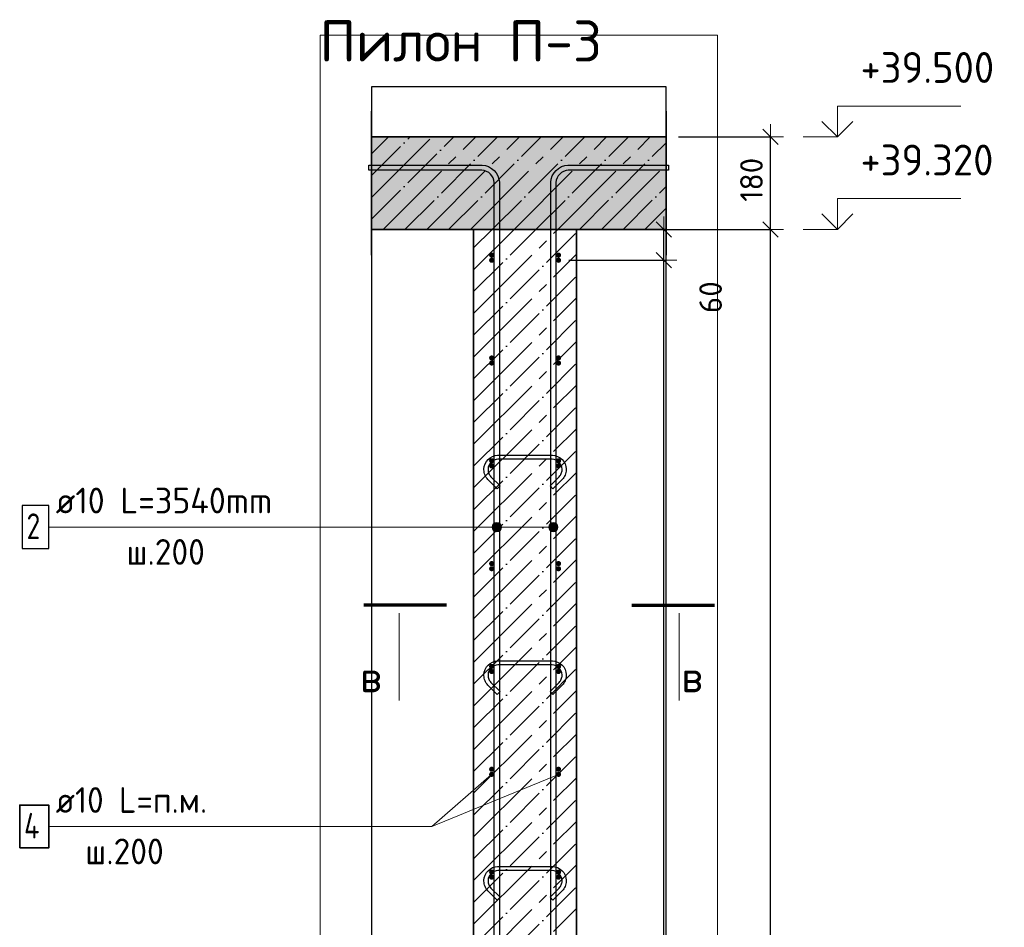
# Model space of a CAD drawing. Header units: millimetres. Extents: x -2995 to 60896, y -2809 to 57831.
# Tile 118 of 169: x 52495 to 54410, y 24505 to 26270. Entities that reach past the tile are written whole.
import ezdxf

# ---------------------------------------------------------------- set-up
doc = ezdxf.new("R2010")
doc.units = ezdxf.units.MM
doc.header["$PDMODE"] = 65
doc.linetypes.add('______11', pattern=[100, 80, -10, 0, -10])
doc.linetypes.add('______5', pattern=[220, 160, -20, 20, -20])
for name, color, linetype, lineweight in [('Standard', 7, 'Continuous', 25), ('Арм.стержн. Арматура края', 96, 'Continuous', 35), ('Арм.стержн. вертикальными 1', 22, 'Continuous', 35), ('Арм.стержн.горизонт. 1', 180, 'Continuous', 35), ('Высотная отметки_ общее', 7, 'Continuous', 13), ('Размерная линия_ общее', 7, 'Continuous', 13)]:
    doc.layers.add(name, color=color, linetype=linetype, lineweight=lineweight)
doc.layers.add('Арм.стержн.Стяжки', color=7, linetype='Continuous', lineweight=35, true_color=0x501e0f)
doc.styles.add('ISOCPEUR', font='ISOCPEUR')
doc.dimstyles.new('DIMSTYLE_12', dxfattribs={"dimtxt": 44, "dimasz": 50, "dimexe": 0, "dimexo": 0, "dimgap": 22, "dimtad": 0, "dimdec": 0, "dimrnd": 5, "dimzin": 12, "dimdsep": 46, "dimtxsty": 'ISOCPEUR', "dimblk1": 'ALL_ML_STRICH', "dimblk2": 'ALL_ML_STRICH', "dimsah": 1, "dimcen": 0, "dimclrd": 7, "dimclre": 256, "dimclrt": 7, "dimadec": 0, "dimazin": 0, "dimtfac": 1, "dimtdec": 0, "dimtix": 1, "dimtmove": 2, "dimatfit": 3, "dimfxl": 0, "dimtvp": 1.2, "dimtzin": 0, "dimlwd": 0, "dimlwe": -3, "dimarcsym": 0})
doc.dimstyles.new('DIMSTYLE_5', dxfattribs={"dimtxt": 44, "dimasz": 50, "dimexe": 0, "dimexo": 0, "dimgap": 22, "dimtad": 2, "dimdec": 0, "dimrnd": 5, "dimzin": 12, "dimdsep": 46, "dimtxsty": 'ISOCPEUR', "dimblk1": 'ALL_ML_STRICH', "dimblk2": 'ALL_ML_STRICH', "dimsah": 1, "dimcen": 0, "dimclrd": 7, "dimclre": 256, "dimclrt": 7, "dimadec": 0, "dimazin": 0, "dimtfac": 1, "dimtdec": 0, "dimtix": 1, "dimtmove": 2, "dimatfit": 3, "dimfxl": 0, "dimtzin": 0, "dimlwd": 0, "dimlwe": -3, "dimarcsym": 0})

# ---------------------------------------------------------------- blocks, each defined once
blk = doc.blocks.new('COMPLEX_ELEVATIONDIM_3')
at = {"layer": 'Высотная отметки_ общее', "color": 7, "linetype": 'Continuous', "lineweight": 13, "transparency": 33554687}
for p, q in [((54085.5, 26042), (54085.5, 26102)), ((54085.5, 26102), (54325.5, 26102)), ((54085.5, 26042), (54055.5, 26072)), ((54085.5, 26042), (54115.5, 26072)), ((54085.5, 26042), (54019.3, 26042)), ((54085.5, 26042), (54085.5, 26042)), ((54085.5, 26042), (54085.5, 26042)), ((54085.5, 26042), (54085.5, 26042)), ((54085.5, 26042), (54085.5, 26042)), ((54085.5, 25862), (54085.5, 25922)), ((54085.5, 25922), (54325.5, 25922)), ((54085.5, 25862), (54055.5, 25892)), ((54085.5, 25862), (54115.5, 25892)), ((54085.5, 25862), (54019.3, 25862)), ((54085.5, 25862), (54085.5, 25862)), ((54085.5, 25862), (54085.5, 25862)), ((54085.5, 25862), (54085.5, 25862)), ((54085.5, 25862), (54085.5, 25862)), ((54085.5, 22742), (54085.5, 22802)), ((54085.5, 22802), (54325.5, 22802)), ((54085.5, 22742), (54055.5, 22772)), ((54085.5, 22742), (54115.5, 22772)), ((54085.5, 22742), (54085.5, 22742)), ((54085.5, 22742), (54085.5, 22742)), ((54085.5, 22742), (54085.5, 22742)), ((54085.5, 22742), (54085.5, 22742))]:
    blk.add_line(p, q, dxfattribs=at)
blk.add_lwpolyline([(54085.5, 22742), (54025.5, 22742), (54025.5, 22742), (54019.3, 22742)], dxfattribs=at)
at = {"layer": 'Высотная отметки_ общее', "color": 7, "linetype": 'Continuous', "lineweight": 13, "transparency": 33554687, "char_height": 60, "width": 298.477, "attachment_point": 7, "style": 'ISOCPEUR'}
for s, insert in [('\\W0.96;+39.500', (54130.5, 26147)), ('\\W0.96;+39.320', (54130.5, 25967)), ('\\W0.96;+36.200', (54130.5, 22847))]:
    blk.add_mtext(s, dxfattribs=dict(at, insert=insert))
blk = doc.blocks.new('ALL_ML_STRICH')
at = {"color": 0, "linetype": 'ByBlock', "lineweight": -2}
for p, q in [((0, -0.5), (0, 0.5)), ((-1, 0), (0.5, 0)), ((-0.3, -0.3), (0.3, 0.3))]:
    blk.add_line(p, q, dxfattribs=at)
blk = doc.blocks.new('*D132')
at = {"layer": 'DEFPOINTS', "color": 7, "linetype": 'Continuous', "lineweight": 13, "transparency": 33554687}
for p in [(53543.2, 25802), (53543.2, 22802), (53748.2, 22802)]:
    blk.add_point(p, dxfattribs=at)
at = {"layer": 'Размерная линия_ общее', "color": 253, "linetype": 'Continuous', "lineweight": -2, "true_color": 0xa0a0a0, "transparency": 33554687}
for p, q in [((53563.2, 25802), (53748.2, 25802)), ((53563.2, 22802), (53748.2, 22802))]:
    blk.add_line(p, q, dxfattribs=at)
at = {"layer": 'Размерная линия_ общее', "color": 7, "linetype": 'Continuous', "lineweight": -2, "transparency": 33554687}
blk.add_line((53748.2, 22802), (53748.2, 25802), dxfattribs=at)
at = {"layer": 'Размерная линия_ общее', "color": 7, "linetype": 'Continuous', "lineweight": 13, "transparency": 33554687, "xscale": 50, "yscale": 50, "zscale": 50}
for p, rotation in [((53748.2, 25802), 90), ((53748.2, 22802), 270)]:
    blk.add_blockref('ALL_ML_STRICH', p, dxfattribs=dict(at, rotation=rotation))
at = {"layer": 'Размерная линия_ общее', "color": 7, "linetype": 'Continuous', "lineweight": 13, "transparency": 33554687, "insert": (53689.2, 24154), "char_height": 44, "width": 2.2, "attachment_point": 1, "rotation": 90, "line_spacing_factor": 0.60241, "style": 'ISOCPEUR'}
blk.add_mtext('\\W0.91;15х200=3000', dxfattribs=at)
blk = doc.blocks.new('*D133')
at = {"layer": 'DEFPOINTS', "color": 7, "linetype": 'Continuous', "lineweight": 13, "transparency": 33554687}
for p in [(53578.2, 25862), (53543.2, 25802), (53748.2, 25802)]:
    blk.add_point(p, dxfattribs=at)
at = {"layer": 'Размерная линия_ общее', "color": 253, "linetype": 'Continuous', "lineweight": -2, "true_color": 0xa0a0a0, "transparency": 33554687}
for p, q in [((53598.2, 25862), (53748.2, 25862)), ((53563.2, 25802), (53748.2, 25802))]:
    blk.add_line(p, q, dxfattribs=at)
at = {"layer": 'Размерная линия_ общее', "color": 7, "linetype": 'Continuous', "lineweight": -2, "transparency": 33554687}
blk.add_line((53748.2, 25802), (53748.2, 25862), dxfattribs=at)
at = {"layer": 'Размерная линия_ общее', "color": 7, "linetype": 'Continuous', "lineweight": 13, "transparency": 33554687, "xscale": 50, "yscale": 50, "zscale": 50}
for p, rotation in [((53748.2, 25862), 90), ((53748.2, 25802), 270)]:
    blk.add_blockref('ALL_ML_STRICH', p, dxfattribs=dict(at, rotation=rotation))
at = {"layer": 'Размерная линия_ общее', "color": 7, "linetype": 'Continuous', "lineweight": 13, "transparency": 33554687, "insert": (53839, 25730.2), "char_height": 44, "width": 88, "attachment_point": 5, "rotation": 90, "style": 'ISOCPEUR'}
blk.add_mtext('\\A1;{60}', dxfattribs=at)
blk = doc.blocks.new('*D134')
at = {"layer": 'DEFPOINTS', "color": 7, "linetype": 'Continuous', "lineweight": 13, "transparency": 33554687}
for p in [(53578.2, 25862), (53626.2, 22742), (53955.5, 22742)]:
    blk.add_point(p, dxfattribs=at)
at = {"layer": 'Размерная линия_ общее', "color": 253, "linetype": 'Continuous', "lineweight": -2, "true_color": 0xa0a0a0, "transparency": 33554687}
for p, q in [((53598.2, 25862), (53955.5, 25862)), ((53646.2, 22742), (53955.5, 22742))]:
    blk.add_line(p, q, dxfattribs=at)
at = {"layer": 'Размерная линия_ общее', "color": 7, "linetype": 'Continuous', "lineweight": -2, "transparency": 33554687}
blk.add_line((53955.5, 22742), (53955.5, 25862), dxfattribs=at)
at = {"layer": 'Размерная линия_ общее', "color": 7, "linetype": 'Continuous', "lineweight": 13, "transparency": 33554687, "xscale": 50, "yscale": 50, "zscale": 50}
for p, rotation in [((53955.5, 25862), 90), ((53955.5, 22742), 270)]:
    blk.add_blockref('ALL_ML_STRICH', p, dxfattribs=dict(at, rotation=rotation))
at = {"layer": 'Размерная линия_ общее', "color": 7, "linetype": 'Continuous', "lineweight": 13, "transparency": 33554687, "insert": (53918.5, 24308.6), "char_height": 44, "width": 176, "attachment_point": 5, "rotation": 90, "style": 'ISOCPEUR'}
blk.add_mtext('\\A1;{3120}', dxfattribs=at)
blk = doc.blocks.new('*D135')
at = {"layer": 'DEFPOINTS', "color": 7, "linetype": 'Continuous', "lineweight": 13, "transparency": 33554687}
for p in [(53756.7, 26042), (53578.2, 25862), (53955.5, 25862)]:
    blk.add_point(p, dxfattribs=at)
at = {"layer": 'Размерная линия_ общее', "color": 253, "linetype": 'Continuous', "lineweight": -2, "true_color": 0xa0a0a0, "transparency": 33554687}
for p, q in [((53776.7, 26042), (53955.5, 26042)), ((53598.2, 25862), (53955.5, 25862))]:
    blk.add_line(p, q, dxfattribs=at)
at = {"layer": 'Размерная линия_ общее', "color": 7, "linetype": 'Continuous', "lineweight": -2, "transparency": 33554687}
blk.add_line((53955.5, 25862), (53955.5, 26042), dxfattribs=at)
at = {"layer": 'Размерная линия_ общее', "color": 7, "linetype": 'Continuous', "lineweight": 13, "transparency": 33554687, "xscale": 50, "yscale": 50, "zscale": 50}
for p, rotation in [((53955.5, 26042), 90), ((53955.5, 25862), 270)]:
    blk.add_blockref('ALL_ML_STRICH', p, dxfattribs=dict(at, rotation=rotation))
at = {"layer": 'Размерная линия_ общее', "color": 7, "linetype": 'Continuous', "lineweight": 13, "transparency": 33554687, "insert": (53918.5, 25958.6), "char_height": 44, "width": 132, "attachment_point": 5, "rotation": 90, "style": 'ISOCPEUR'}
blk.add_mtext('\\A1;{180}', dxfattribs=at)

msp = doc.modelspace()

# ---------------------------------------------------------------- hatches: boundary and pattern name
at = {"linetype": 'Continuous', "lineweight": -3, "transparency": 33554687}
msp.add_hatch(color=9, dxfattribs=at).paths.add_polyline_path([(53179.5, 26042), (53179.5, 25862), (53752.4, 25862), (53752.4, 26042)])
at = {"layer": 'Арм.стержн. Арматура края', "linetype": 'Continuous', "lineweight": 50, "transparency": 33554687}
for points in [[(53418.2, 25812), (53417.9, 25814), (53416.8, 25815.6), (53415.2, 25816.7), (53413.2, 25817), (53411.3, 25816.7), (53409.7, 25815.6), (53408.6, 25814), (53408.2, 25812), (53408.6, 25810.1), (53409.7, 25808.5), (53411.3, 25807.4), (53413.2, 25807), (53415.2, 25807.4), (53416.8, 25808.5), (53417.9, 25810.1)], [(53548.2, 25812), (53547.9, 25814), (53546.8, 25815.6), (53545.2, 25816.7), (53543.2, 25817), (53541.3, 25816.7), (53539.7, 25815.6), (53538.6, 25814), (53538.2, 25812), (53538.6, 25810.1), (53539.7, 25808.5), (53541.3, 25807.4), (53543.2, 25807), (53545.2, 25807.4), (53546.8, 25808.5), (53547.9, 25810.1)], [(53418.2, 25612), (53417.9, 25614), (53416.8, 25615.6), (53415.2, 25616.7), (53413.2, 25617), (53411.3, 25616.7), (53409.7, 25615.6), (53408.6, 25614), (53408.2, 25612), (53408.6, 25610.1), (53409.7, 25608.5), (53411.3, 25607.4), (53413.2, 25607), (53415.2, 25607.4), (53416.8, 25608.5), (53417.9, 25610.1)], [(53548.2, 25612), (53547.9, 25614), (53546.8, 25615.6), (53545.2, 25616.7), (53543.2, 25617), (53541.3, 25616.7), (53539.7, 25615.6), (53538.6, 25614), (53538.2, 25612), (53538.6, 25610.1), (53539.7, 25608.5), (53541.3, 25607.4), (53543.2, 25607), (53545.2, 25607.4), (53546.8, 25608.5), (53547.9, 25610.1)], [(53418.2, 25412), (53417.9, 25414), (53416.8, 25415.6), (53415.2, 25416.7), (53413.2, 25417), (53411.3, 25416.7), (53409.7, 25415.6), (53408.6, 25414), (53408.2, 25412), (53408.6, 25410.1), (53409.7, 25408.5), (53411.3, 25407.4), (53413.2, 25407), (53415.2, 25407.4), (53416.8, 25408.5), (53417.9, 25410.1)], [(53548.2, 25412), (53547.9, 25414), (53546.8, 25415.6), (53545.2, 25416.7), (53543.2, 25417), (53541.3, 25416.7), (53539.7, 25415.6), (53538.6, 25414), (53538.2, 25412), (53538.6, 25410.1), (53539.7, 25408.5), (53541.3, 25407.4), (53543.2, 25407), (53545.2, 25407.4), (53546.8, 25408.5), (53547.9, 25410.1)], [(53418.2, 25212), (53417.9, 25214), (53416.8, 25215.6), (53415.2, 25216.7), (53413.2, 25217), (53411.3, 25216.7), (53409.7, 25215.6), (53408.6, 25214), (53408.2, 25212), (53408.6, 25210.1), (53409.7, 25208.5), (53411.3, 25207.4), (53413.2, 25207), (53415.2, 25207.4), (53416.8, 25208.5), (53417.9, 25210.1)], [(53548.2, 25212), (53547.9, 25214), (53546.8, 25215.6), (53545.2, 25216.7), (53543.2, 25217), (53541.3, 25216.7), (53539.7, 25215.6), (53538.6, 25214), (53538.2, 25212), (53538.6, 25210.1), (53539.7, 25208.5), (53541.3, 25207.4), (53543.2, 25207), (53545.2, 25207.4), (53546.8, 25208.5), (53547.9, 25210.1)], [(53418.2, 25012), (53417.9, 25014), (53416.8, 25015.6), (53415.2, 25016.7), (53413.2, 25017), (53411.3, 25016.7), (53409.7, 25015.6), (53408.6, 25014), (53408.2, 25012), (53408.6, 25010.1), (53409.7, 25008.5), (53411.3, 25007.4), (53413.2, 25007), (53415.2, 25007.4), (53416.8, 25008.5), (53417.9, 25010.1)], [(53548.2, 25012), (53547.9, 25014), (53546.8, 25015.6), (53545.2, 25016.7), (53543.2, 25017), (53541.3, 25016.7), (53539.7, 25015.6), (53538.6, 25014), (53538.2, 25012), (53538.6, 25010.1), (53539.7, 25008.5), (53541.3, 25007.4), (53543.2, 25007), (53545.2, 25007.4), (53546.8, 25008.5), (53547.9, 25010.1)], [(53418.2, 24812), (53417.9, 24814), (53416.8, 24815.6), (53415.2, 24816.7), (53413.2, 24817), (53411.3, 24816.7), (53409.7, 24815.6), (53408.6, 24814), (53408.2, 24812), (53408.6, 24810.1), (53409.7, 24808.5), (53411.3, 24807.4), (53413.2, 24807), (53415.2, 24807.4), (53416.8, 24808.5), (53417.9, 24810.1)], [(53548.2, 24812), (53547.9, 24814), (53546.8, 24815.6), (53545.2, 24816.7), (53543.2, 24817), (53541.3, 24816.7), (53539.7, 24815.6), (53538.6, 24814), (53538.2, 24812), (53538.6, 24810.1), (53539.7, 24808.5), (53541.3, 24807.4), (53543.2, 24807), (53545.2, 24807.4), (53546.8, 24808.5), (53547.9, 24810.1)], [(53418.2, 24612), (53417.9, 24614), (53416.8, 24615.6), (53415.2, 24616.7), (53413.2, 24617), (53411.3, 24616.7), (53409.7, 24615.6), (53408.6, 24614), (53408.2, 24612), (53408.6, 24610.1), (53409.7, 24608.5), (53411.3, 24607.4), (53413.2, 24607), (53415.2, 24607.4), (53416.8, 24608.5), (53417.9, 24610.1)], [(53548.2, 24612), (53547.9, 24614), (53546.8, 24615.6), (53545.2, 24616.7), (53543.2, 24617), (53541.3, 24616.7), (53539.7, 24615.6), (53538.6, 24614), (53538.2, 24612), (53538.6, 24610.1), (53539.7, 24608.5), (53541.3, 24607.4), (53543.2, 24607), (53545.2, 24607.4), (53546.8, 24608.5), (53547.9, 24610.1)]]:
    msp.add_hatch(color=4, dxfattribs=at).paths.add_polyline_path(points)
at = {"layer": 'Арм.стержн. вертикальными 1', "linetype": 'Continuous', "lineweight": 13, "transparency": 33554687}
for points in [[(53415.5, 25278.5), (53415.5, 25287.5), (53414.2, 25283)], [(53415.5, 25287.5), (53418.7, 25275.3), (53418.7, 25290.8)], [(53415.5, 25287.5), (53415.5, 25278.5), (53418.7, 25275.3)], [(53418.7, 25290.8), (53423.2, 25274), (53423.2, 25292)], [(53418.7, 25290.8), (53418.7, 25275.3), (53423.2, 25274)], [(53423.2, 25292), (53423.2, 25274), (53427.7, 25275.3)], [(53423.2, 25292), (53427.7, 25275.3), (53427.7, 25290.8)], [(53427.7, 25290.8), (53427.7, 25275.3), (53431, 25278.5)], [(53427.7, 25290.8), (53431, 25278.5), (53431, 25287.5)], [(53431, 25287.5), (53431, 25278.5), (53432.2, 25283)], [(53525.5, 25278.5), (53525.5, 25287.5), (53524.2, 25283)], [(53525.5, 25287.5), (53528.7, 25275.3), (53528.7, 25290.8)], [(53525.5, 25287.5), (53525.5, 25278.5), (53528.7, 25275.3)], [(53528.7, 25290.8), (53533.2, 25274), (53533.2, 25292)], [(53528.7, 25290.8), (53528.7, 25275.3), (53533.2, 25274)], [(53533.2, 25292), (53533.2, 25274), (53537.7, 25275.3)], [(53533.2, 25292), (53537.7, 25275.3), (53537.7, 25290.8)], [(53537.7, 25290.8), (53537.7, 25275.3), (53541, 25278.5)], [(53537.7, 25290.8), (53541, 25278.5), (53541, 25287.5)], [(53541, 25287.5), (53541, 25278.5), (53542.2, 25283)]]:
    msp.add_hatch(color=7, dxfattribs=at).paths.add_polyline_path(points)
at = {"layer": 'Арм.стержн.горизонт. 1', "linetype": 'Continuous', "lineweight": 50, "transparency": 33554687}
for points in [[(53418.2, 25802), (53417.9, 25804), (53416.8, 25805.6), (53415.2, 25806.7), (53413.2, 25807), (53411.3, 25806.7), (53409.7, 25805.6), (53408.6, 25804), (53408.2, 25802), (53408.6, 25800.1), (53409.7, 25798.5), (53411.3, 25797.4), (53413.2, 25797), (53415.2, 25797.4), (53416.8, 25798.5), (53417.9, 25800.1)], [(53548.2, 25802), (53547.9, 25804), (53546.8, 25805.6), (53545.2, 25806.7), (53543.2, 25807), (53541.3, 25806.7), (53539.7, 25805.6), (53538.6, 25804), (53538.2, 25802), (53538.6, 25800.1), (53539.7, 25798.5), (53541.3, 25797.4), (53543.2, 25797), (53545.2, 25797.4), (53546.8, 25798.5), (53547.9, 25800.1)], [(53418.2, 25602), (53417.9, 25604), (53416.8, 25605.6), (53415.2, 25606.7), (53413.2, 25607), (53411.3, 25606.7), (53409.7, 25605.6), (53408.6, 25604), (53408.2, 25602), (53408.6, 25600.1), (53409.7, 25598.5), (53411.3, 25597.4), (53413.2, 25597), (53415.2, 25597.4), (53416.8, 25598.5), (53417.9, 25600.1)], [(53548.2, 25602), (53547.9, 25604), (53546.8, 25605.6), (53545.2, 25606.7), (53543.2, 25607), (53541.3, 25606.7), (53539.7, 25605.6), (53538.6, 25604), (53538.2, 25602), (53538.6, 25600.1), (53539.7, 25598.5), (53541.3, 25597.4), (53543.2, 25597), (53545.2, 25597.4), (53546.8, 25598.5), (53547.9, 25600.1)], [(53418.2, 25402), (53417.9, 25404), (53416.8, 25405.6), (53415.2, 25406.7), (53413.2, 25407), (53411.3, 25406.7), (53409.7, 25405.6), (53408.6, 25404), (53408.2, 25402), (53408.6, 25400.1), (53409.7, 25398.5), (53411.3, 25397.4), (53413.2, 25397), (53415.2, 25397.4), (53416.8, 25398.5), (53417.9, 25400.1)], [(53548.2, 25402), (53547.9, 25404), (53546.8, 25405.6), (53545.2, 25406.7), (53543.2, 25407), (53541.3, 25406.7), (53539.7, 25405.6), (53538.6, 25404), (53538.2, 25402), (53538.6, 25400.1), (53539.7, 25398.5), (53541.3, 25397.4), (53543.2, 25397), (53545.2, 25397.4), (53546.8, 25398.5), (53547.9, 25400.1)], [(53418.2, 25202), (53417.9, 25204), (53416.8, 25205.6), (53415.2, 25206.7), (53413.2, 25207), (53411.3, 25206.7), (53409.7, 25205.6), (53408.6, 25204), (53408.2, 25202), (53408.6, 25200.1), (53409.7, 25198.5), (53411.3, 25197.4), (53413.2, 25197), (53415.2, 25197.4), (53416.8, 25198.5), (53417.9, 25200.1)], [(53548.2, 25202), (53547.9, 25204), (53546.8, 25205.6), (53545.2, 25206.7), (53543.2, 25207), (53541.3, 25206.7), (53539.7, 25205.6), (53538.6, 25204), (53538.2, 25202), (53538.6, 25200.1), (53539.7, 25198.5), (53541.3, 25197.4), (53543.2, 25197), (53545.2, 25197.4), (53546.8, 25198.5), (53547.9, 25200.1)], [(53418.2, 25002), (53417.9, 25004), (53416.8, 25005.6), (53415.2, 25006.7), (53413.2, 25007), (53411.3, 25006.7), (53409.7, 25005.6), (53408.6, 25004), (53408.2, 25002), (53408.6, 25000.1), (53409.7, 24998.5), (53411.3, 24997.4), (53413.2, 24997), (53415.2, 24997.4), (53416.8, 24998.5), (53417.9, 25000.1)], [(53548.2, 25002), (53547.9, 25004), (53546.8, 25005.6), (53545.2, 25006.7), (53543.2, 25007), (53541.3, 25006.7), (53539.7, 25005.6), (53538.6, 25004), (53538.2, 25002), (53538.6, 25000.1), (53539.7, 24998.5), (53541.3, 24997.4), (53543.2, 24997), (53545.2, 24997.4), (53546.8, 24998.5), (53547.9, 25000.1)], [(53418.2, 24802), (53417.9, 24804), (53416.8, 24805.6), (53415.2, 24806.7), (53413.2, 24807), (53411.3, 24806.7), (53409.7, 24805.6), (53408.6, 24804), (53408.2, 24802), (53408.6, 24800.1), (53409.7, 24798.5), (53411.3, 24797.4), (53413.2, 24797), (53415.2, 24797.4), (53416.8, 24798.5), (53417.9, 24800.1)], [(53548.2, 24802), (53547.9, 24804), (53546.8, 24805.6), (53545.2, 24806.7), (53543.2, 24807), (53541.3, 24806.7), (53539.7, 24805.6), (53538.6, 24804), (53538.2, 24802), (53538.6, 24800.1), (53539.7, 24798.5), (53541.3, 24797.4), (53543.2, 24797), (53545.2, 24797.4), (53546.8, 24798.5), (53547.9, 24800.1)], [(53418.2, 24602), (53417.9, 24604), (53416.8, 24605.6), (53415.2, 24606.7), (53413.2, 24607), (53411.3, 24606.7), (53409.7, 24605.6), (53408.6, 24604), (53408.2, 24602), (53408.6, 24600.1), (53409.7, 24598.5), (53411.3, 24597.4), (53413.2, 24597), (53415.2, 24597.4), (53416.8, 24598.5), (53417.9, 24600.1)], [(53548.2, 24602), (53547.9, 24604), (53546.8, 24605.6), (53545.2, 24606.7), (53543.2, 24607), (53541.3, 24606.7), (53539.7, 24605.6), (53538.6, 24604), (53538.2, 24602), (53538.6, 24600.1), (53539.7, 24598.5), (53541.3, 24597.4), (53543.2, 24597), (53545.2, 24597.4), (53546.8, 24598.5), (53547.9, 24600.1)]]:
    msp.add_hatch(color=4, dxfattribs=at).paths.add_polyline_path(points)

# ---------------------------------------------------------------- linework, layer by layer
at = {"color": 7, "linetype": 'Continuous', "lineweight": 25, "transparency": 33554687}
for p, q in [((53179.5, 25812), (53179.5, 26092)), ((53752.4, 26092), (53752.4, 25812))]:
    msp.add_line(p, q, dxfattribs=at)
at = {"color": 253, "linetype": '______11', "lineweight": -3, "true_color": 0xababab, "transparency": 33554687}
for p, q in [((53179.5, 25966.6), (53255, 26042)), ((53179.5, 25881.7), (53339.9, 26042)), ((53244.7, 25862), (53424.7, 26042)), ((53329.6, 25862), (53509.6, 26042)), ((53414.4, 25862), (53594.4, 26042)), ((53499.3, 25862), (53679.3, 26042)), ((53584.1, 25862), (53752.4, 26030.4)), ((53669, 25862), (53752.4, 25945.5))]:
    msp.add_line(p, q, dxfattribs=at)
at = {"color": 253, "linetype": '______5', "lineweight": -3, "true_color": 0xababab, "transparency": 33554687}
for p, q in [((53179.5, 26009), (53212.6, 26042)), ((53179.5, 25924.2), (53297.4, 26042)), ((53202.3, 25862), (53382.3, 26042)), ((53287.1, 25862), (53467.1, 26042)), ((53372, 25862), (53552, 26042)), ((53456.8, 25862), (53636.8, 26042)), ((53541.7, 25862), (53721.7, 26042)), ((53626.6, 25862), (53752.4, 25987.9)), ((53711.4, 25862), (53752.4, 25903.1))]:
    msp.add_line(p, q, dxfattribs=at)
at = {"color": 7, "linetype": 'Continuous', "lineweight": 35, "transparency": 33554687}
for p, q in [((53752.4, 26042), (53179.5, 26042)), ((53179.5, 25862), (53378.2, 25862)), ((53578.2, 25862), (53752.4, 25862))]:
    msp.add_line(p, q, dxfattribs=at)
at = {"color": 7, "linetype": 'Continuous', "lineweight": 13, "transparency": 33554687}
msp.add_line((53378.2, 25862), (53578.2, 25862), dxfattribs=at)
at = {"layer": 'Standard', "color": 52, "linetype": 'Continuous', "lineweight": -3, "transparency": 33554687}
for p, q in [((53179.5, 26139.6), (53179.5, 22396.8)), ((53752.4, 26139.6), (53179.5, 26139.6)), ((53179.5, 26139.6), (53179.5, 22396.8)), ((53752.4, 26139.6), (53179.5, 26139.6)), ((53752.4, 22396.8), (53752.4, 26139.6)), ((53752.4, 22396.8), (53752.4, 26139.6))]:
    msp.add_line(p, q, dxfattribs=at)
at = {"layer": 'Standard', "color": 7, "linetype": 'Continuous', "lineweight": 70, "transparency": 33554687}
for p, q in [((53325.7, 25131.4), (53164.9, 25131.4)), ((53685.7, 25131.4), (53846.5, 25131.4))]:
    msp.add_line(p, q, dxfattribs=at)
at = {"layer": 'Standard', "color": 7, "linetype": 'Continuous', "lineweight": 13, "transparency": 33554687}
for p, q in [((53233.4, 25115.4), (53233.4, 24945.8)), ((53777.9, 25115.4), (53777.9, 24945.8)), ((53543.2, 24802), (53297.1, 24700.5))]:
    msp.add_line(p, q, dxfattribs=at)
msp.add_lwpolyline([(53079.5, 22296.8), (53852.4, 22296.8), (53852.4, 26239.6), (53079.5, 26239.6), (53079.5, 22296.8)], dxfattribs=at)
at = {"layer": 'Арм.стержн. вертикальными 1', "color": 7, "linetype": 'Continuous', "lineweight": 13, "transparency": 33554687}
for p, q in [((52552.1, 25283), (53297.1, 25283)), ((53297.1, 25283), (53533.2, 25283)), ((53297.1, 25283), (53423.2, 25283)), ((53414.2, 25283), (53414.2, 25283)), ((53423.2, 25292), (53423.2, 25292)), ((53432.2, 25283), (53432.2, 25283)), ((53524.2, 25283), (53524.2, 25283)), ((53533.2, 25292), (53533.2, 25292)), ((53542.2, 25283), (53542.2, 25283)), ((53423.2, 25274), (53423.2, 25274)), ((53533.2, 25274), (53533.2, 25274))]:
    msp.add_line(p, q, dxfattribs=at)
at = {"layer": 'Арм.стержн. вертикальными 1', "color": 4, "linetype": 'Continuous', "lineweight": 25, "transparency": 33554687}
for points in [[(53418.2, 22742), (53418.2, 25953), (53417.6, 25957.5), (53416.1, 25962.1), (53413.8, 25966.3), (53410.9, 25969.7), (53407.5, 25972.6), (53403.3, 25974.9), (53398.7, 25976.4), (53394.2, 25977), (53174.5, 25977), (53174.5, 25987), (53394.9, 25987), (53401, 25986.2), (53407.3, 25984.1), (53413.2, 25980.8), (53418, 25976.8), (53422, 25972), (53425.3, 25966.1), (53427.4, 25959.8), (53428.2, 25953.7), (53428.2, 22742), (53418.2, 22742)], [(53528.2, 22742), (53528.2, 25953.7), (53529.1, 25959.8), (53531.2, 25966.1), (53534.5, 25972), (53538.5, 25976.8), (53543.3, 25980.8), (53549.1, 25984.1), (53555.5, 25986.2), (53561.6, 25987), (53757.4, 25987), (53757.4, 25977), (53562.3, 25977), (53557.8, 25976.4), (53553.2, 25974.9), (53549, 25972.6), (53545.6, 25969.7), (53542.7, 25966.3), (53540.4, 25962.1), (53538.9, 25957.5), (53538.2, 25953), (53538.2, 22742), (53528.2, 22742)]]:
    msp.add_lwpolyline(points, dxfattribs=at)
at = {"layer": 'Арм.стержн. вертикальными 1', "color": 7, "linetype": 'Continuous', "lineweight": 25, "transparency": 33554687}
msp.add_lwpolyline([(52500.4, 25241.4), (52552.1, 25241.4), (52552.1, 25324.7), (52500.4, 25324.7), (52500.4, 25241.4)], dxfattribs=at)
at = {"layer": 'Арм.стержн. вертикальными 1', "color": 7, "linetype": 'Continuous', "lineweight": 13, "transparency": 33554687}
for centre in [(53423.2, 25283), (53533.2, 25283)]:
    msp.add_circle(centre, 9, dxfattribs=at)
at = {"layer": 'Арм.стержн.горизонт. 1', "color": 52, "linetype": 'Continuous', "lineweight": 25, "transparency": 33554687}
for p, q in [((53378.2, 25862), (53378.2, 25862)), ((53578.2, 25862), (53578.2, 25862))]:
    msp.add_line(p, q, dxfattribs=at)
at = {"layer": 'Арм.стержн.горизонт. 1', "color": 7, "linetype": 'Continuous', "lineweight": 13, "transparency": 33554687}
for p, q in [((53297.1, 24700.5), (53413.2, 24802)), ((52552.1, 24700.5), (53297.1, 24700.5))]:
    msp.add_line(p, q, dxfattribs=at)
at = {"layer": 'Арм.стержн.горизонт. 1', "color": 7, "linetype": 'Continuous', "lineweight": 35, "transparency": 33554687}
msp.add_lwpolyline([(52495.4, 24658.9), (52552.1, 24658.9), (52552.1, 24742.2), (52495.4, 24742.2), (52495.4, 24658.9)], dxfattribs=at)
at = {"layer": 'Арм.стержн.Стяжки', "color": 40, "linetype": 'Continuous', "lineweight": 25, "transparency": 33554687}
for points in [[(53526.8, 25363.2), (53544.7, 25381), (53545.9, 25382.5), (53547, 25384), (53547.9, 25385.6), (53548.7, 25387.3), (53549.3, 25389), (53549.8, 25390.8), (53550.1, 25392.6), (53550.2, 25394.5), (53550.2, 25395.7), (53549.7, 25399.3), (53548.5, 25403), (53546.7, 25406.3), (53544.4, 25409), (53541.6, 25411.3), (53538.3, 25413.2), (53534.6, 25414.4), (53531, 25414.9), (53425.5, 25414.9), (53421.9, 25414.4), (53418.2, 25413.2), (53414.8, 25411.3), (53412.1, 25409), (53409.8, 25406.3), (53408, 25403), (53406.7, 25399.3), (53406.2, 25395.7), (53406.2, 25394.5), (53406.4, 25392.6), (53406.7, 25390.8), (53407.1, 25389), (53407.8, 25387.3), (53408.5, 25385.6), (53409.5, 25384), (53410.6, 25382.5), (53411.8, 25381), (53429.7, 25363.2), (53424, 25357.5), (53406, 25375.6), (53404.3, 25377.5), (53402.8, 25379.6), (53401.5, 25381.9), (53400.4, 25384.2), (53399.5, 25386.6), (53398.8, 25389.1), (53398.4, 25391.7), (53398.2, 25394.2), (53398.2, 25396.2), (53398.9, 25401.1), (53400.6, 25406.2), (53403.2, 25410.9), (53406.4, 25414.7), (53410.3, 25417.9), (53415, 25420.6), (53420, 25422.2), (53424.9, 25422.9), (53531.6, 25422.9), (53536.4, 25422.2), (53541.5, 25420.6), (53546.2, 25417.9), (53550.1, 25414.7), (53553.3, 25410.9), (53555.9, 25406.2), (53557.6, 25401.1), (53558.2, 25396.2), (53558.2, 25394.2), (53558.1, 25391.7), (53557.6, 25389.1), (53557, 25386.6), (53556.1, 25384.2), (53555, 25381.9), (53553.7, 25379.6), (53552.2, 25377.5), (53550.5, 25375.6), (53532.5, 25357.5), (53526.8, 25363.2)], [(53526.8, 24963.2), (53544.7, 24981), (53545.9, 24982.5), (53547, 24984), (53547.9, 24985.6), (53548.7, 24987.3), (53549.3, 24989), (53549.8, 24990.8), (53550.1, 24992.6), (53550.2, 24994.5), (53550.2, 24995.7), (53549.7, 24999.3), (53548.5, 25003), (53546.7, 25006.3), (53544.4, 25009), (53541.6, 25011.3), (53538.3, 25013.2), (53534.6, 25014.4), (53531, 25014.9), (53425.5, 25014.9), (53421.9, 25014.4), (53418.2, 25013.2), (53414.8, 25011.3), (53412.1, 25009), (53409.8, 25006.3), (53408, 25003), (53406.7, 24999.3), (53406.2, 24995.7), (53406.2, 24994.5), (53406.4, 24992.6), (53406.7, 24990.8), (53407.1, 24989), (53407.8, 24987.3), (53408.5, 24985.6), (53409.5, 24984), (53410.6, 24982.5), (53411.8, 24981), (53429.7, 24963.2), (53424, 24957.5), (53406, 24975.6), (53404.3, 24977.5), (53402.8, 24979.6), (53401.5, 24981.9), (53400.4, 24984.2), (53399.5, 24986.6), (53398.8, 24989.1), (53398.4, 24991.7), (53398.2, 24994.2), (53398.2, 24996.2), (53398.9, 25001.1), (53400.6, 25006.2), (53403.2, 25010.9), (53406.4, 25014.7), (53410.3, 25017.9), (53415, 25020.6), (53420, 25022.2), (53424.9, 25022.9), (53531.6, 25022.9), (53536.4, 25022.2), (53541.5, 25020.6), (53546.2, 25017.9), (53550.1, 25014.7), (53553.3, 25010.9), (53555.9, 25006.2), (53557.6, 25001.1), (53558.2, 24996.2), (53558.2, 24994.2), (53558.1, 24991.7), (53557.6, 24989.1), (53557, 24986.6), (53556.1, 24984.2), (53555, 24981.9), (53553.7, 24979.6), (53552.2, 24977.5), (53550.5, 24975.6), (53532.5, 24957.5), (53526.8, 24963.2)], [(53526.8, 24563.2), (53544.7, 24581), (53545.9, 24582.5), (53547, 24584), (53547.9, 24585.6), (53548.7, 24587.3), (53549.3, 24589), (53549.8, 24590.8), (53550.1, 24592.6), (53550.2, 24594.5), (53550.2, 24595.7), (53549.7, 24599.3), (53548.5, 24603), (53546.7, 24606.3), (53544.4, 24609), (53541.6, 24611.3), (53538.3, 24613.2), (53534.6, 24614.4), (53531, 24614.9), (53425.5, 24614.9), (53421.9, 24614.4), (53418.2, 24613.2), (53414.8, 24611.3), (53412.1, 24609), (53409.8, 24606.3), (53408, 24603), (53406.7, 24599.3), (53406.2, 24595.7), (53406.2, 24594.5), (53406.4, 24592.6), (53406.7, 24590.8), (53407.1, 24589), (53407.8, 24587.3), (53408.5, 24585.6), (53409.5, 24584), (53410.6, 24582.5), (53411.8, 24581), (53429.7, 24563.2), (53424, 24557.5), (53406, 24575.6), (53404.3, 24577.5), (53402.8, 24579.6), (53401.5, 24581.9), (53400.4, 24584.2), (53399.5, 24586.6), (53398.8, 24589.1), (53398.4, 24591.7), (53398.2, 24594.2), (53398.2, 24596.2), (53398.9, 24601.1), (53400.6, 24606.2), (53403.2, 24610.9), (53406.4, 24614.7), (53410.3, 24617.9), (53415, 24620.6), (53420, 24622.2), (53424.9, 24622.9), (53531.6, 24622.9), (53536.4, 24622.2), (53541.5, 24620.6), (53546.2, 24617.9), (53550.1, 24614.7), (53553.3, 24610.9), (53555.9, 24606.2), (53557.6, 24601.1), (53558.2, 24596.2), (53558.2, 24594.2), (53558.1, 24591.7), (53557.6, 24589.1), (53557, 24586.6), (53556.1, 24584.2), (53555, 24581.9), (53553.7, 24579.6), (53552.2, 24577.5), (53550.5, 24575.6), (53532.5, 24557.5), (53526.8, 24563.2)]]:
    msp.add_lwpolyline(points, dxfattribs=at)
at = {"layer": 'Размерная линия_ общее', "color": 253, "linetype": '______11', "lineweight": -3, "true_color": 0xababab, "transparency": 33554687}
for p, q in [((53378.2, 25741), (53499.3, 25862)), ((53378.2, 25825.9), (53414.4, 25862)), ((53378.2, 25656.2), (53578.2, 25856.2)), ((53378.2, 25571.3), (53578.2, 25771.3)), ((53378.2, 25486.4), (53578.2, 25686.4)), ((53378.2, 25401.6), (53578.2, 25601.6)), ((53378.2, 25316.7), (53578.2, 25516.7)), ((53378.2, 25231.9), (53578.2, 25431.9)), ((53378.2, 25147), (53578.2, 25347)), ((53378.2, 25062.2), (53578.2, 25262.2)), ((53378.2, 24977.3), (53578.2, 25177.3)), ((53378.2, 24892.5), (53578.2, 25092.5)), ((53378.2, 24807.6), (53578.2, 25007.6)), ((53378.2, 24722.8), (53578.2, 24922.8)), ((53378.2, 24637.9), (53578.2, 24837.9)), ((53378.2, 24553.1), (53578.2, 24753.1)), ((53378.2, 24468.2), (53578.2, 24668.2)), ((53378.2, 24383.4), (53578.2, 24583.4))]:
    msp.add_line(p, q, dxfattribs=at)
at = {"layer": 'Размерная линия_ общее', "color": 253, "linetype": '______5', "lineweight": -3, "true_color": 0xababab, "transparency": 33554687}
for p, q in [((53378.2, 25698.6), (53541.7, 25862)), ((53378.2, 25783.4), (53456.8, 25862)), ((53378.2, 25613.7), (53578.2, 25813.7)), ((53378.2, 25528.9), (53578.2, 25728.9)), ((53378.2, 25444), (53578.2, 25644)), ((53378.2, 25359.2), (53578.2, 25559.2)), ((53378.2, 25274.3), (53578.2, 25474.3)), ((53378.2, 25189.5), (53578.2, 25389.5)), ((53378.2, 25104.6), (53578.2, 25304.6)), ((53378.2, 25019.8), (53578.2, 25219.8)), ((53378.2, 24934.9), (53578.2, 25134.9)), ((53378.2, 24850.1), (53578.2, 25050.1)), ((53378.2, 24765.2), (53578.2, 24965.2)), ((53378.2, 24680.3), (53578.2, 24880.3)), ((53378.2, 24595.5), (53578.2, 24795.5)), ((53378.2, 24510.6), (53578.2, 24710.6)), ((53378.2, 24425.8), (53578.2, 24625.8)), ((53378.2, 24340.9), (53578.2, 24540.9))]:
    msp.add_line(p, q, dxfattribs=at)
at = {"layer": 'Размерная линия_ общее', "color": 7, "linetype": 'Continuous', "lineweight": 35, "transparency": 33554687}
for p, q in [((53578.2, 25862), (53378.2, 25862)), ((53378.2, 25862), (53378.2, 22742)), ((53578.2, 22742), (53578.2, 25862))]:
    msp.add_line(p, q, dxfattribs=at)

# ---------------------------------------------------------------- block references
at = {"layer": 'Высотная отметки_ общее', "color": 7, "linetype": 'Continuous', "lineweight": 13, "transparency": 33554687}
msp.add_blockref('COMPLEX_ELEVATIONDIM_3', (0, 0), dxfattribs=at)

# ---------------------------------------------------------------- texts
at = {"layer": 'Standard', "color": 7, "linetype": 'Continuous', "lineweight": 13, "transparency": 33554687, "style": 'ISOCPEUR'}
for s, insert, char_height, width, attachment_point in [('\\A1;{\\fISOCPEUR|i0|b0;\\H80.000000;\\W1.000000;\\C7;Пилон П-3}\\P', (53078.7, 26228.5), 80, 550.788, 4), ('\\A1;{\\fISOCPEUR|i0|b0;\\H60.000000;\\W1.000000;\\C7;в}\\P', (53157.5, 24961.8), 60, 65.333, 7), ('\\A1;{\\fISOCPEUR|i0|b0;\\H60.000000;\\W1.000000;\\C7;в}\\P', (53781.8, 24961.8), 60, 65.333, 7)]:
    msp.add_mtext(s, dxfattribs=dict(at, insert=insert, char_height=char_height, width=width, attachment_point=attachment_point))
at = {"layer": 'Арм.стержн. вертикальными 1', "color": 7, "linetype": 'Continuous', "lineweight": 25, "transparency": 33554687, "char_height": 50, "attachment_point": 7, "style": 'ISOCPEUR'}
for s, insert, width in [('\\W0.96;ø10 L=3540mm ', (52565.4, 25309.7), 493.775), ('\\W0.78;2', (52508.8, 25259.7), 54.401), ('\\W0.95;ш.200 ', (52702.9, 25209.7), 218.666)]:
    msp.add_mtext(s, dxfattribs=dict(at, insert=insert, width=width))
at = {"layer": 'Арм.стержн.горизонт. 1', "color": 7, "linetype": 'Continuous', "lineweight": 25, "transparency": 33554687, "char_height": 50, "attachment_point": 7, "style": 'ISOCPEUR'}
for s, insert, width in [('\\W0.94;ø10 L=п.м.', (52565.4, 24727.2), 333.305), ('\\W0.80;4', (52503.8, 24677.2), 59.972), ('\\W0.95;ш.200 ', (52622.9, 24627.2), 218.666)]:
    msp.add_mtext(s, dxfattribs=dict(at, insert=insert, width=width))

# ---------------------------------------------------------------- dimensions: what is measured, and where the dimension line sits
at = {"layer": 'Размерная линия_ общее', "color": 7, "linetype": 'Continuous', "lineweight": 13, "transparency": 33554687}
for base, p1, p2, dimstyle, picture, middle in [((53955.5, 26042), (53598.2, 25862), (53776.7, 26042), 'DIMSTYLE_5', '*D135', (53918.5, 25958.6)), ((53748.2, 25862), (53563.2, 25802), (53598.2, 25862), 'DIMSTYLE_12', '*D133', (53839, 25730.2)), ((53955.5, 25862), (53646.2, 22742), (53598.2, 25862), 'DIMSTYLE_5', '*D134', (53918.5, 24308.6))]:
    dim = msp.add_linear_dim(base=base, p1=p1, p2=p2, angle=90, dimstyle=dimstyle, override={"dimpost": '<>', "dimclrd": 7, "dimclre": 253, "dimclrt": 7, "dimlwd": 0, "dimlwe": 65533}, dxfattribs=at)
    dim.commit()
    dim.dimension.update_dxf_attribs({"geometry": picture, "text_midpoint": middle, "dimtype": 160})
dim = msp.add_linear_dim(base=(53748.2, 25802), p1=(53563.2, 22802), p2=(53563.2, 25802), angle=90, text='\\W0.91;15х200=3000', dimstyle='DIMSTYLE_5', override={"dimpost": '<>', "dimclrd": 7, "dimclre": 253, "dimclrt": 7, "dimlwd": 0, "dimlwe": 65533}, dxfattribs=at)
dim.commit()
dim.dimension.update_dxf_attribs({"geometry": '*D132', "text_midpoint": (53726.2, 24302), "dimtype": 160})

doc.saveas('drawing.dxf')
